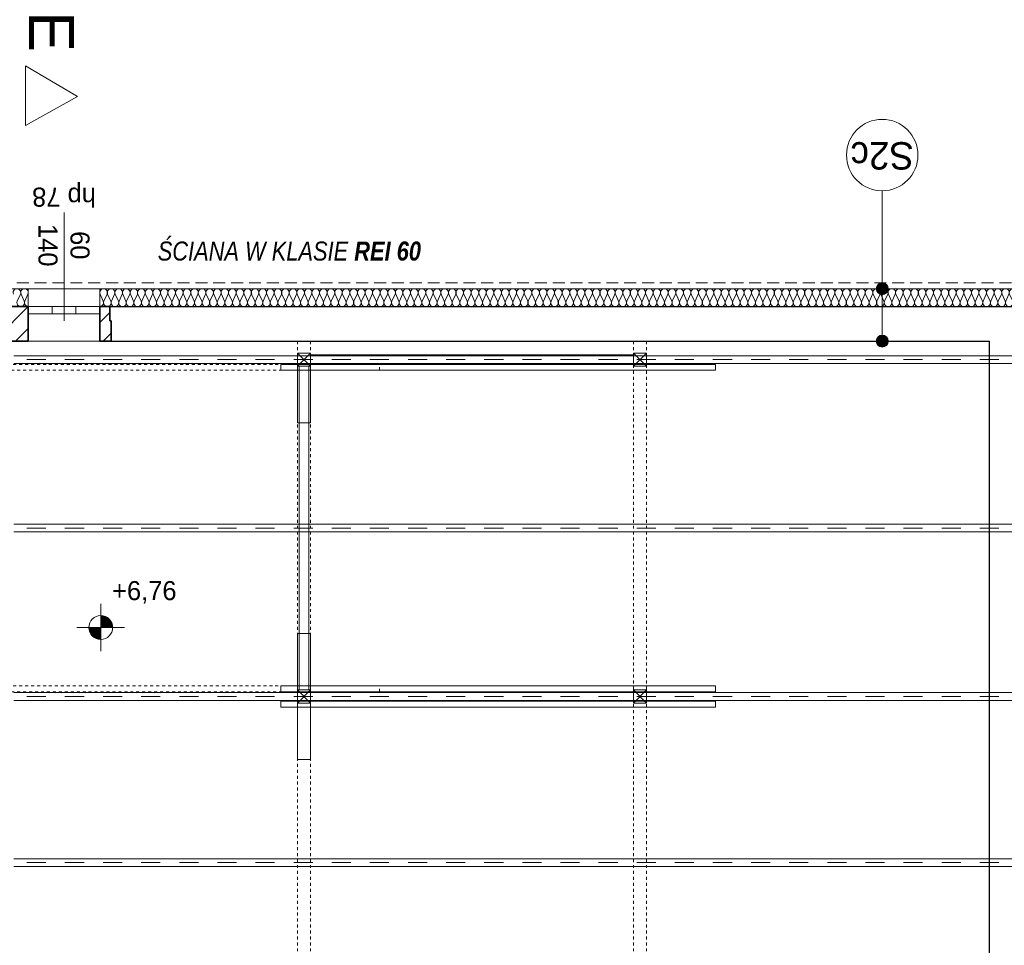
# Model space of a CAD drawing. Extents: x -515158 to -464725, y 20769 to 114053.
# Tile 68 of 69: x -480436 to -472170, y 106261 to 114035. Entities that reach past the tile are written whole.
import ezdxf

# ---------------------------------------------------------------- set-up
doc = ezdxf.new("R2010")
doc.units = 0
doc.header["$MEASUREMENT"] = 0
for name, pattern in [('Hidden Line', [50, 25, -25]), ('Krawędzie ukryte', [150, 100, -50]), ('Przerywana', [320, 160, -160])]:
    doc.linetypes.add(name, pattern=pattern)
for name, color, linetype, lineweight in [('#podkład', 252, 'Continuous', 9), ('Arch ocieplenie_Nr_Pióra__44', 252, 'Continuous', 9), ('Arch okna_Nr_Pióra__9', 252, 'Continuous', 9), ('Arch opisy_Nr_Pióra__1', 252, 'Continuous', 25), ('Arch opisy_Nr_Pióra__21', 252, 'Continuous', 9), ('Arch wykończenie_Nr_Pióra__3', 252, 'Continuous', 18), ('Arch zmurowania_Nr_Pióra__21', 252, 'Continuous', 9), ('Arch zmurowania_Nr_Pióra__27', 252, 'Continuous', 35), ('INWENT DACH_Nr_Pióra__21', 252, 'Continuous', 9), ('INWENT KONST. DREWNIANA_Nr_Pióra__2', 252, 'Continuous', 13), ('INWENT KONST. DREWNIANA_Nr_Pióra__21', 252, 'Continuous', 9), ('INWENT OPISY_Nr_Pióra__21', 252, 'Continuous', 9), ('INWENT OPISY_Nr_Pióra__41', 252, 'Continuous', 15), ('INWENT RZĘDNE_Nr_Pióra__21', 252, 'Continuous', 9), ('INWENT WYMIARY_Nr_Pióra__21', 252, 'Continuous', 9), ('INWENT. OKNA_Nr_Pióra__21', 252, 'Continuous', 9), ('INWENT. OKNA_Nr_Pióra__5', 252, 'Continuous', 13), ('INWENT.ŚCIANY_Nr_Pióra__1', 252, 'Continuous', 25), ('INWENT.ŚCIANY_Nr_Pióra__21', 252, 'Continuous', 9)]:
    doc.layers.add(name, color=color, linetype=linetype, lineweight=lineweight)
for name, color, linetype in [('Arch ocieplenie', 252, 'Continuous'), ('Arch opisy', 252, 'Continuous'), ('Arch zmurowania', 252, 'Continuous'), ('INWENT RZĘDNE', 252, 'Continuous')]:
    doc.layers.add(name, color=color, linetype=linetype)
doc.styles.add('GENERATED_STYLE_1', font='txt')
doc.styles.add('GENERATED_STYLE_3', font='txt')
doc.styles.add('GENERATED_STYLE_7', font='txt')
pattern_1 = [(45, (0, 0), (-91.923878, 91.923878), [])]

# ---------------------------------------------------------------- blocks, each defined once
blk = doc.blocks.new('Linia_168', base_point=(-473194.6, 115087.6))
at = {"layer": 'Arch opisy_Nr_Pióra__21', "linetype": 'Continuous'}
blk.add_line((-473194.6, 115087.6), (-473194.6, 115910.2), dxfattribs=at)
blk.add_circle((-473194.6, 116210.2), 300, dxfattribs=at)
blk = doc.blocks.new('Linia_167', base_point=(-473194.6, 114647.5))
at = {"layer": 'Arch opisy_Nr_Pióra__21', "linetype": 'Continuous'}
for points in [[(-473144.6, 115087.6), (-473148.4, 115106.8), (-473159.3, 115123), (-473175.5, 115133.8), (-473194.6, 115137.6), (-473213.7, 115133.8), (-473230, 115123), (-473240.8, 115106.8), (-473244.6, 115087.6), (-473240.8, 115068.5), (-473230, 115052.3), (-473213.7, 115041.4), (-473194.6, 115037.6), (-473175.5, 115041.4), (-473159.3, 115052.3), (-473148.4, 115068.5)], [(-473144.6, 114647.5), (-473148.4, 114666.6), (-473159.3, 114682.8), (-473175.5, 114693.7), (-473194.6, 114697.5), (-473213.7, 114693.7), (-473230, 114682.8), (-473240.8, 114666.6), (-473244.6, 114647.5), (-473240.8, 114628.4), (-473230, 114612.1), (-473213.7, 114601.3), (-473194.6, 114597.5), (-473175.5, 114601.3), (-473159.3, 114612.1), (-473148.4, 114628.4)]]:
    blk.add_hatch(color=256, dxfattribs=at).paths.add_polyline_path(points, flags=0)
blk.add_line((-473194.6, 114697.5), (-473194.6, 115037.6), dxfattribs=at)
for centre in [(-473194.6, 115087.6), (-473194.6, 114647.5)]:
    blk.add_circle(centre, 50, dxfattribs=at)
blk = doc.blocks.new('Koty wysokościowe_51', base_point=(-479755.6, 112242.3))
at = {"layer": 'INWENT RZĘDNE_Nr_Pióra__21', "linetype": 'Continuous'}
for points in [[(-479755.6, 112242.3), (-479655.6, 112242.3), (-479663.3, 112280.5), (-479684.9, 112313), (-479717.4, 112334.6), (-479755.6, 112342.3)], [(-479755.6, 112242.3), (-479855.6, 112242.3), (-479848, 112204), (-479826.4, 112171.5), (-479793.9, 112149.9), (-479755.6, 112142.3)]]:
    blk.add_hatch(color=256, dxfattribs=at).paths.add_polyline_path(points, flags=0)
for p, q in [((-479755.6, 112042.3), (-479755.6, 112442.3)), ((-479955.6, 112242.3), (-479555.6, 112242.3))]:
    blk.add_line(p, q, dxfattribs=at)
blk.add_circle((-479755.6, 112242.3), 100, dxfattribs=at)
at = {"layer": 'INWENT RZĘDNE_Nr_Pióra__21', "insert": (-479660.3, 112442.3), "char_height": 160, "attachment_point": 7, "style": 'GENERATED_STYLE_3'}
blk.add_mtext('{+6,76}', dxfattribs=at)
blk = doc.blocks.new('Ściana_42', base_point=(-479678.7, 114647.5))
at = {"layer": 'Arch zmurowania_Nr_Pióra__21', "linetype": 'Continuous'}
h = blk.add_hatch(dxfattribs=at)
h.set_pattern_fill('Common_Brick', color=256, style=0, pattern_type=2)
h.set_pattern_definition(pattern_1)
h.paths.add_polyline_path([(-479678.7, 114937.5), (-479763.7, 114937.5), (-479763.7, 114647.5), (-479678.7, 114647.5)], flags=0)
at = {"layer": 'Arch zmurowania_Nr_Pióra__27', "linetype": 'Continuous'}
for p, q in [((-479678.7, 114937.5), (-479763.7, 114937.5)), ((-479763.7, 114937.5), (-479763.7, 114647.5)), ((-479678.7, 114817.5), (-479678.7, 114937.5)), ((-479763.7, 114647.5), (-479678.7, 114647.5))]:
    blk.add_line(p, q, dxfattribs=at)
blk = doc.blocks.new('Ściana_41', base_point=(-479668.7, 114647.5))
at = {"layer": 'Arch zmurowania_Nr_Pióra__21', "linetype": 'Continuous'}
h = blk.add_hatch(dxfattribs=at)
h.set_pattern_fill('Common_Brick', color=256, style=0, pattern_type=2)
h.set_pattern_definition(pattern_1)
h.paths.add_polyline_path([(-479668.7, 114817.5), (-479678.7, 114817.5), (-479678.7, 114647.5), (-479668.7, 114647.5)], flags=0)
at = {"layer": 'Arch zmurowania_Nr_Pióra__27', "linetype": 'Continuous'}
for p, q in [((-479668.7, 114817.5), (-479678.7, 114817.5)), ((-479668.7, 114647.5), (-479668.7, 114817.5)), ((-479678.7, 114647.5), (-479668.7, 114647.5))]:
    blk.add_line(p, q, dxfattribs=at)
blk = doc.blocks.new('Ściana_40', base_point=(-481158.7, 114647.5))
at = {"layer": 'Arch zmurowania_Nr_Pióra__21', "linetype": 'Continuous'}
h = blk.add_hatch(dxfattribs=at)
h.set_pattern_fill('Common_Brick', color=256, style=0, pattern_type=2)
h.set_pattern_definition(pattern_1)
h.paths.add_polyline_path([(-481158.7, 114647.5), (-480363.7, 114647.5), (-480363.7, 114937.5), (-481158.7, 114937.5)], flags=0)
at = {"layer": 'Arch zmurowania_Nr_Pióra__27', "linetype": 'Continuous'}
for p, q in [((-480363.7, 114937.5), (-481158.7, 114937.5)), ((-481158.7, 114937.5), (-481158.7, 114817.5)), ((-480363.7, 114647.5), (-480363.7, 114937.5)), ((-481158.7, 114647.5), (-480363.7, 114647.5))]:
    blk.add_line(p, q, dxfattribs=at)
blk = doc.blocks.new('Izolacja cieplna 14_240', base_point=(-489098.3, 114937.6))
at = {"layer": 'Arch ocieplenie_Nr_Pióra__44', "linetype": 'Continuous'}
for p, q in [((-480456.6, 114982.3), (-480430.1, 115042.9)), ((-480424.7, 115042.9), (-480398.2, 114982.3)), ((-480392.9, 114982.3), (-480366.3, 115042.9))]:
    blk.add_line(p, q, dxfattribs=at)
for centre, start_param, end_param in [((-480459.3, 115055.7), 4.299595, 8.266775), ((-480395.5, 115055.7), 4.299595, 8.266775), ((-480427.4, 114969.5), 1.158004, 5.125183), ((-480363.7, 114969.5), 1.158004, 3.141593)]:
    blk.add_ellipse(centre, major_axis=(0, 31.9), ratio=0.999266, start_param=start_param, end_param=end_param, dxfattribs=at)
blk = doc.blocks.new('Izolacja cieplna 14_239', base_point=(-479763.7, 114937.6))
at = {"layer": 'Arch ocieplenie_Nr_Pióra__44', "linetype": 'Continuous'}
for p, q in [((-479761, 115042.9), (-479734.5, 114982.3)), ((-479729.2, 114982.3), (-479702.7, 115042.9)), ((-479697.4, 115042.9), (-479670.9, 114982.3)), ((-479665.6, 114982.3), (-479639.1, 115042.9)), ((-479633.7, 115042.9), (-479607.3, 114982.3)), ((-479601.9, 114982.3), (-479575.4, 115042.9)), ((-479570.1, 115042.9), (-479543.6, 114982.3)), ((-479538.3, 114982.3), (-479511.8, 115042.9)), ((-479506.5, 115042.9), (-479480, 114982.3)), ((-479474.7, 114982.3), (-479448.2, 115042.9)), ((-479442.8, 115042.9), (-479416.4, 114982.3)), ((-479411, 114982.3), (-479384.6, 115042.9)), ((-479379.2, 115042.9), (-479352.7, 114982.3)), ((-479347.4, 114982.3), (-479320.9, 115042.9)), ((-479315.6, 115042.9), (-479289.1, 114982.3)), ((-479283.8, 114982.3), (-479257.3, 115042.9)), ((-479251.9, 115042.9), (-479225.5, 114982.3)), ((-479220.1, 114982.3), (-479193.7, 115042.9)), ((-479188.3, 115042.9), (-479161.8, 114982.3)), ((-479156.5, 114982.3), (-479130, 115042.9)), ((-479124.7, 115042.9), (-479098.2, 114982.3)), ((-479092.9, 114982.3), (-479066.4, 115042.9)), ((-479061, 115042.9), (-479034.6, 114982.3)), ((-479029.2, 114982.3), (-479002.8, 115042.9)), ((-478997.4, 115042.9), (-478970.9, 114982.3)), ((-478965.6, 114982.3), (-478939.1, 115042.9)), ((-478933.8, 115042.9), (-478907.3, 114982.3)), ((-478902, 114982.3), (-478875.5, 115042.9)), ((-478870.2, 115042.9), (-478843.7, 114982.3)), ((-478838.3, 114982.3), (-478811.9, 115042.9)), ((-478806.5, 115042.9), (-478780, 114982.3)), ((-478774.7, 114982.3), (-478748.2, 115042.9)), ((-478742.9, 115042.9), (-478716.4, 114982.3)), ((-478711.1, 114982.3), (-478684.6, 115042.9)), ((-478679.3, 115042.9), (-478652.8, 114982.3)), ((-478647.4, 114982.3), (-478621, 115042.9)), ((-478615.6, 115042.9), (-478589.2, 114982.3)), ((-478583.8, 114982.3), (-478557.3, 115042.9)), ((-478552, 115042.9), (-478525.5, 114982.3)), ((-478520.2, 114982.3), (-478493.7, 115042.9)), ((-478488.4, 115042.9), (-478461.9, 114982.3)), ((-478456.5, 114982.3), (-478430.1, 115042.9)), ((-478424.7, 115042.9), (-478398.3, 114982.3)), ((-478392.9, 114982.3), (-478366.4, 115042.9)), ((-478361.1, 115042.9), (-478334.6, 114982.3)), ((-478329.3, 114982.3), (-478302.8, 115042.9)), ((-478297.5, 115042.9), (-478271, 114982.3)), ((-478265.7, 114982.3), (-478239.2, 115042.9)), ((-478233.8, 115042.9), (-478207.4, 114982.3)), ((-478202, 114982.3), (-478175.5, 115042.9)), ((-478170.2, 115042.9), (-478143.7, 114982.3)), ((-478138.4, 114982.3), (-478111.9, 115042.9)), ((-478106.6, 115042.9), (-478080.1, 114982.3)), ((-478074.8, 114982.3), (-478048.3, 115042.9)), ((-478042.9, 115042.9), (-478016.5, 114982.3)), ((-478011.1, 114982.3), (-477984.7, 115042.9)), ((-477979.3, 115042.9), (-477952.8, 114982.3)), ((-477947.5, 114982.3), (-477921, 115042.9)), ((-477915.7, 115042.9), (-477889.2, 114982.3)), ((-477883.9, 114982.3), (-477857.4, 115042.9)), ((-477852, 115042.9), (-477825.6, 114982.3)), ((-477820.2, 114982.3), (-477793.8, 115042.9)), ((-477788.4, 115042.9), (-477761.9, 114982.3)), ((-477756.6, 114982.3), (-477730.1, 115042.9)), ((-477724.8, 115042.9), (-477698.3, 114982.3)), ((-477693, 114982.3), (-477666.5, 115042.9)), ((-477661.1, 115042.9), (-477634.7, 114982.3)), ((-477629.3, 114982.3), (-477602.9, 115042.9)), ((-477597.5, 115042.9), (-477571, 114982.3)), ((-477565.7, 114982.3), (-477539.2, 115042.9)), ((-477533.9, 115042.9), (-477507.4, 114982.3)), ((-477502.1, 114982.3), (-477475.6, 115042.9)), ((-477470.3, 115042.9), (-477443.8, 114982.3)), ((-477438.4, 114982.3), (-477412, 115042.9)), ((-477406.6, 115042.9), (-477380.1, 114982.3)), ((-477374.8, 114982.3), (-477348.3, 115042.9)), ((-477343, 115042.9), (-477316.5, 114982.3)), ((-477311.2, 114982.3), (-477284.7, 115042.9)), ((-477279.4, 115042.9), (-477252.9, 114982.3)), ((-477247.5, 114982.3), (-477221.1, 115042.9)), ((-477215.7, 115042.9), (-477189.3, 114982.3)), ((-477183.9, 114982.3), (-477157.4, 115042.9)), ((-477152.1, 115042.9), (-477125.6, 114982.3)), ((-477120.3, 114982.3), (-477093.8, 115042.9)), ((-477088.5, 115042.9), (-477062, 114982.3)), ((-477056.6, 114982.3), (-477030.2, 115042.9)), ((-477024.8, 115042.9), (-476998.4, 114982.3)), ((-476993, 114982.3), (-476966.5, 115042.9)), ((-476961.2, 115042.9), (-476934.7, 114982.3)), ((-476929.4, 114982.3), (-476902.9, 115042.9)), ((-476897.6, 115042.9), (-476871.1, 114982.3)), ((-476865.8, 114982.3), (-476839.3, 115042.9)), ((-476833.9, 115042.9), (-476807.5, 114982.3)), ((-476802.1, 114982.3), (-476775.6, 115042.9)), ((-476770.3, 115042.9), (-476743.8, 114982.3)), ((-476738.5, 114982.3), (-476712, 115042.9)), ((-476706.7, 115042.9), (-476680.2, 114982.3)), ((-476674.9, 114982.3), (-476648.4, 115042.9)), ((-476643, 115042.9), (-476616.6, 114982.3)), ((-476611.2, 114982.3), (-476584.8, 115042.9)), ((-476579.4, 115042.9), (-476552.9, 114982.3)), ((-476547.6, 114982.3), (-476521.1, 115042.9)), ((-476515.8, 115042.9), (-476489.3, 114982.3)), ((-476484, 114982.3), (-476457.5, 115042.9)), ((-476452.1, 115042.9), (-476425.7, 114982.3)), ((-476420.3, 114982.3), (-476393.9, 115042.9)), ((-476388.5, 115042.9), (-476362, 114982.3)), ((-476356.7, 114982.3), (-476330.2, 115042.9)), ((-476324.9, 115042.9), (-476298.4, 114982.3)), ((-476293.1, 114982.3), (-476266.6, 115042.9)), ((-476261.2, 115042.9), (-476234.8, 114982.3)), ((-476229.4, 114982.3), (-476203, 115042.9)), ((-476197.6, 115042.9), (-476171.1, 114982.3)), ((-476165.8, 114982.3), (-476139.3, 115042.9)), ((-476134, 115042.9), (-476107.5, 114982.3)), ((-476102.2, 114982.3), (-476075.7, 115042.9)), ((-476070.4, 115042.9), (-476043.9, 114982.3)), ((-476038.5, 114982.3), (-476012.1, 115042.9)), ((-476006.7, 115042.9), (-475980.3, 114982.3)), ((-475974.9, 114982.3), (-475948.4, 115042.9)), ((-475943.1, 115042.9), (-475916.6, 114982.3)), ((-475911.3, 114982.3), (-475884.8, 115042.9)), ((-475879.5, 115042.9), (-475853, 114982.3)), ((-475847.6, 114982.3), (-475821.2, 115042.9)), ((-475815.8, 115042.9), (-475789.4, 114982.3)), ((-475784, 114982.3), (-475757.5, 115042.9)), ((-475752.2, 115042.9), (-475725.7, 114982.3)), ((-475720.4, 114982.3), (-475693.9, 115042.9)), ((-475688.6, 115042.9), (-475662.1, 114982.3)), ((-475656.7, 114982.3), (-475630.3, 115042.9)), ((-475624.9, 115042.9), (-475598.5, 114982.3)), ((-475593.1, 114982.3), (-475566.6, 115042.9)), ((-475561.3, 115042.9), (-475534.8, 114982.3)), ((-475529.5, 114982.3), (-475503, 115042.9)), ((-475497.7, 115042.9), (-475471.2, 114982.3)), ((-475465.9, 114982.3), (-475439.4, 115042.9)), ((-475434, 115042.9), (-475407.6, 114982.3)), ((-475402.2, 114982.3), (-475375.7, 115042.9)), ((-475370.4, 115042.9), (-475343.9, 114982.3)), ((-475338.6, 114982.3), (-475312.1, 115042.9)), ((-475306.8, 115042.9), (-475280.3, 114982.3)), ((-475275, 114982.3), (-475248.5, 115042.9)), ((-475243.1, 115042.9), (-475216.7, 114982.3)), ((-475211.3, 114982.3), (-475184.9, 115042.9)), ((-475179.5, 115042.9), (-475153, 114982.3)), ((-475147.7, 114982.3), (-475121.2, 115042.9)), ((-475115.9, 115042.9), (-475089.4, 114982.3)), ((-475084.1, 114982.3), (-475057.6, 115042.9)), ((-475052.2, 115042.9), (-475025.8, 114982.3)), ((-475020.4, 114982.3), (-474994, 115042.9)), ((-474988.6, 115042.9), (-474962.1, 114982.3)), ((-474956.8, 114982.3), (-474930.3, 115042.9)), ((-474925, 115042.9), (-474898.5, 114982.3)), ((-474893.2, 114982.3), (-474866.7, 115042.9)), ((-474861.3, 115042.9), (-474834.9, 114982.3)), ((-474829.5, 114982.3), (-474803.1, 115042.9)), ((-474797.7, 115042.9), (-474771.2, 114982.3)), ((-474765.9, 114982.3), (-474739.4, 115042.9)), ((-474734.1, 115042.9), (-474707.6, 114982.3)), ((-474702.3, 114982.3), (-474675.8, 115042.9)), ((-474670.5, 115042.9), (-474644, 114982.3)), ((-474638.6, 114982.3), (-474612.2, 115042.9)), ((-474606.8, 115042.9), (-474580.4, 114982.3)), ((-474575, 114982.3), (-474548.5, 115042.9)), ((-474543.2, 115042.9), (-474516.7, 114982.3)), ((-474511.4, 114982.3), (-474484.9, 115042.9)), ((-474479.6, 115042.9), (-474453.1, 114982.3)), ((-474447.7, 114982.3), (-474421.3, 115042.9)), ((-474415.9, 115042.9), (-474389.5, 114982.3)), ((-474384.1, 114982.3), (-474357.6, 115042.9)), ((-474352.3, 115042.9), (-474325.8, 114982.3)), ((-474320.5, 114982.3), (-474294, 115042.9)), ((-474288.7, 115042.9), (-474262.2, 114982.3)), ((-474256.8, 114982.3), (-474230.4, 115042.9)), ((-474225, 115042.9), (-474198.6, 114982.3)), ((-474193.2, 114982.3), (-474166.7, 115042.9)), ((-474161.4, 115042.9), (-474134.9, 114982.3)), ((-474129.6, 114982.3), (-474103.1, 115042.9)), ((-474097.8, 115042.9), (-474071.3, 114982.3)), ((-474066, 114982.3), (-474039.5, 115042.9)), ((-474034.1, 115042.9), (-474007.7, 114982.3)), ((-474002.3, 114982.3), (-473975.8, 115042.9)), ((-473970.5, 115042.9), (-473944, 114982.3)), ((-473938.7, 114982.3), (-473912.2, 115042.9)), ((-473906.9, 115042.9), (-473880.4, 114982.3)), ((-473875.1, 114982.3), (-473848.6, 115042.9)), ((-473843.2, 115042.9), (-473816.8, 114982.3)), ((-473811.4, 114982.3), (-473785, 115042.9)), ((-473779.6, 115042.9), (-473753.1, 114982.3)), ((-473747.8, 114982.3), (-473721.3, 115042.9)), ((-473716, 115042.9), (-473689.5, 114982.3)), ((-473684.2, 114982.3), (-473657.7, 115042.9)), ((-473652.3, 115042.9), (-473625.9, 114982.3)), ((-473620.5, 114982.3), (-473594.1, 115042.9)), ((-473588.7, 115042.9), (-473562.2, 114982.3)), ((-473556.9, 114982.3), (-473530.4, 115042.9)), ((-473525.1, 115042.9), (-473498.6, 114982.3)), ((-473493.3, 114982.3), (-473466.8, 115042.9)), ((-473461.4, 115042.9), (-473435, 114982.3)), ((-473429.6, 114982.3), (-473403.2, 115042.9)), ((-473397.8, 115042.9), (-473371.3, 114982.3)), ((-473366, 114982.3), (-473339.5, 115042.9)), ((-473334.2, 115042.9), (-473307.7, 114982.3)), ((-473302.4, 114982.3), (-473275.9, 115042.9)), ((-473270.6, 115042.9), (-473244.1, 114982.3)), ((-473238.7, 114982.3), (-473212.3, 115042.9)), ((-473206.9, 115042.9), (-473180.5, 114982.3)), ((-473175.1, 114982.3), (-473148.6, 115042.9)), ((-473143.3, 115042.9), (-473116.8, 114982.3)), ((-473111.5, 114982.3), (-473085, 115042.9)), ((-473079.7, 115042.9), (-473053.2, 114982.3)), ((-473047.8, 114982.3), (-473021.4, 115042.9)), ((-473016, 115042.9), (-472989.6, 114982.3)), ((-472984.2, 114982.3), (-472957.7, 115042.9)), ((-472952.4, 115042.9), (-472925.9, 114982.3)), ((-472920.6, 114982.3), (-472894.1, 115042.9)), ((-472888.8, 115042.9), (-472862.3, 114982.3)), ((-472856.9, 114982.3), (-472830.5, 115042.9)), ((-472825.1, 115042.9), (-472798.7, 114982.3)), ((-472793.3, 114982.3), (-472766.8, 115042.9)), ((-472761.5, 115042.9), (-472735, 114982.3)), ((-472729.7, 114982.3), (-472703.2, 115042.9)), ((-472697.9, 115042.9), (-472671.4, 114982.3)), ((-472666.1, 114982.3), (-472639.6, 115042.9)), ((-472634.2, 115042.9), (-472607.8, 114982.3)), ((-472602.4, 114982.3), (-472575.9, 115042.9)), ((-472570.6, 115042.9), (-472544.1, 114982.3)), ((-472538.8, 114982.3), (-472512.3, 115042.9)), ((-472507, 115042.9), (-472480.5, 114982.3)), ((-472475.2, 114982.3), (-472448.7, 115042.9)), ((-472443.3, 115042.9), (-472416.9, 114982.3)), ((-472411.5, 114982.3), (-472385.1, 115042.9)), ((-472379.7, 115042.9), (-472353.2, 114982.3)), ((-472347.9, 114982.3), (-472321.4, 115042.9)), ((-472316.1, 115042.9), (-472289.6, 114982.3)), ((-472284.3, 114982.3), (-472257.8, 115042.9)), ((-472252.4, 115042.9), (-472226, 114982.3)), ((-472220.6, 114982.3), (-472194.2, 115042.9)), ((-472188.8, 115042.9), (-472162.3, 114982.3)), ((-472157, 114982.3), (-472130.5, 115042.9)), ((-472125.2, 115042.9), (-472098.7, 114982.3)), ((-472093.4, 114982.3), (-472066.9, 115042.9)), ((-472061.5, 115042.9), (-472035.1, 114982.3)), ((-472029.7, 114982.3), (-472003.3, 115042.9)), ((-471997.9, 115042.9), (-471971.4, 114982.3)), ((-471966.1, 114982.3), (-471939.6, 115042.9)), ((-471934.3, 115042.9), (-471907.8, 114982.3)), ((-471902.5, 114982.3), (-471876, 115042.9))]:
    blk.add_line(p, q, dxfattribs=at)
for centre, start_param, end_param in [((-479731.9, 115055.7), 4.299595, 8.266775), ((-479668.2, 115055.7), 4.299595, 8.266775), ((-479604.6, 115055.7), 4.299595, 8.266775), ((-479541, 115055.7), 4.299595, 8.266775), ((-479477.3, 115055.7), 4.299595, 8.266775), ((-479413.7, 115055.7), 4.299595, 8.266775), ((-479350.1, 115055.7), 4.299595, 8.266775), ((-479286.4, 115055.7), 4.299595, 8.266775), ((-479222.8, 115055.7), 4.299595, 8.266775), ((-479159.2, 115055.7), 4.299595, 8.266775), ((-479095.5, 115055.7), 4.299595, 8.266775), ((-479031.9, 115055.7), 4.299595, 8.266775), ((-478968.3, 115055.7), 4.299595, 8.266775), ((-478904.6, 115055.7), 4.299595, 8.266775), ((-478841, 115055.7), 4.299595, 8.266775), ((-478777.4, 115055.7), 4.299595, 8.266775), ((-478713.7, 115055.7), 4.299595, 8.266775), ((-478650.1, 115055.7), 4.299595, 8.266775), ((-478586.5, 115055.7), 4.299595, 8.266775), ((-478522.9, 115055.7), 4.299595, 8.266775), ((-478459.2, 115055.7), 4.299595, 8.266775), ((-478395.6, 115055.7), 4.299595, 8.266775), ((-478332, 115055.7), 4.299595, 8.266775), ((-478268.3, 115055.7), 4.299595, 8.266775), ((-478204.7, 115055.7), 4.299595, 8.266775), ((-478141.1, 115055.7), 4.299595, 8.266775), ((-478077.4, 115055.7), 4.299595, 8.266775), ((-478013.8, 115055.7), 4.299595, 8.266775), ((-477950.2, 115055.7), 4.299595, 8.266775), ((-477886.5, 115055.7), 4.299595, 8.266775), ((-477822.9, 115055.7), 4.299595, 8.266775), ((-477759.3, 115055.7), 4.299595, 8.266775), ((-477695.6, 115055.7), 4.299595, 8.266775), ((-477632, 115055.7), 4.299595, 8.266775), ((-477568.4, 115055.7), 4.299595, 8.266775), ((-477504.7, 115055.7), 4.299595, 8.266775), ((-477441.1, 115055.7), 4.299595, 8.266775), ((-477377.5, 115055.7), 4.299595, 8.266775), ((-477313.8, 115055.7), 4.299595, 8.266775), ((-477250.2, 115055.7), 4.299595, 8.266775), ((-477186.6, 115055.7), 4.299595, 8.266775), ((-477123, 115055.7), 4.299595, 8.266775), ((-477059.3, 115055.7), 4.299595, 8.266775), ((-476995.7, 115055.7), 4.299595, 8.266775), ((-476932.1, 115055.7), 4.299595, 8.266775), ((-476868.4, 115055.7), 4.299595, 8.266775), ((-476804.8, 115055.7), 4.299595, 8.266775), ((-476741.2, 115055.7), 4.299595, 8.266775), ((-476677.5, 115055.7), 4.299595, 8.266775), ((-476613.9, 115055.7), 4.299595, 8.266775), ((-476550.3, 115055.7), 4.299595, 8.266775), ((-476486.6, 115055.7), 4.299595, 8.266775), ((-476423, 115055.7), 4.299595, 8.266775), ((-476359.4, 115055.7), 4.299595, 8.266775), ((-476295.7, 115055.7), 4.299595, 8.266775), ((-476232.1, 115055.7), 4.299595, 8.266775), ((-476168.5, 115055.7), 4.299595, 8.266775), ((-476104.8, 115055.7), 4.299595, 8.266775), ((-476041.2, 115055.7), 4.299595, 8.266775), ((-475977.6, 115055.7), 4.299595, 8.266775), ((-475913.9, 115055.7), 4.299595, 8.266775), ((-475850.3, 115055.7), 4.299595, 8.266775), ((-475786.7, 115055.7), 4.299595, 8.266775), ((-475723.1, 115055.7), 4.299595, 8.266775), ((-475659.4, 115055.7), 4.299595, 8.266775), ((-475595.8, 115055.7), 4.299595, 8.266775), ((-475532.2, 115055.7), 4.299595, 8.266775), ((-475468.5, 115055.7), 4.299595, 8.266775), ((-475404.9, 115055.7), 4.299595, 8.266775), ((-475341.3, 115055.7), 4.299595, 8.266775), ((-475277.6, 115055.7), 4.299595, 8.266775), ((-475214, 115055.7), 4.299595, 8.266775), ((-475150.4, 115055.7), 4.299595, 8.266775), ((-475086.7, 115055.7), 4.299595, 8.266775), ((-475023.1, 115055.7), 4.299595, 8.266775), ((-474959.5, 115055.7), 4.299595, 8.266775), ((-474895.8, 115055.7), 4.299595, 8.266775), ((-474832.2, 115055.7), 4.299595, 8.266775), ((-474768.6, 115055.7), 4.299595, 8.266775), ((-474704.9, 115055.7), 4.299595, 8.266775), ((-474641.3, 115055.7), 4.299595, 8.266775), ((-474577.7, 115055.7), 4.299595, 8.266775), ((-474514, 115055.7), 4.299595, 8.266775), ((-474450.4, 115055.7), 4.299595, 8.266775), ((-474386.8, 115055.7), 4.299595, 8.266775), ((-474323.2, 115055.7), 4.299595, 8.266775), ((-474259.5, 115055.7), 4.299595, 8.266775), ((-474195.9, 115055.7), 4.299595, 8.266775), ((-474132.3, 115055.7), 4.299595, 8.266775), ((-474068.6, 115055.7), 4.299595, 8.266775), ((-474005, 115055.7), 4.299595, 8.266775), ((-473941.4, 115055.7), 4.299595, 8.266775), ((-473877.7, 115055.7), 4.299595, 8.266775), ((-473814.1, 115055.7), 4.299595, 8.266775), ((-473750.5, 115055.7), 4.299595, 8.266775), ((-473686.8, 115055.7), 4.299595, 8.266775), ((-473623.2, 115055.7), 4.299595, 8.266775), ((-473559.6, 115055.7), 4.299595, 8.266775), ((-473495.9, 115055.7), 4.299595, 8.266775), ((-473432.3, 115055.7), 4.299595, 8.266775), ((-473368.7, 115055.7), 4.299595, 8.266775), ((-473305, 115055.7), 4.299595, 8.266775), ((-473241.4, 115055.7), 4.299595, 8.266775), ((-473177.8, 115055.7), 4.299595, 8.266775), ((-473114.1, 115055.7), 4.299595, 8.266775), ((-473050.5, 115055.7), 4.299595, 8.266775), ((-472986.9, 115055.7), 4.299595, 8.266775), ((-472923.3, 115055.7), 4.299595, 8.266775), ((-472859.6, 115055.7), 4.299595, 8.266775), ((-472796, 115055.7), 4.299595, 8.266775), ((-472732.4, 115055.7), 4.299595, 8.266775), ((-472668.7, 115055.7), 4.299595, 8.266775), ((-472605.1, 115055.7), 4.299595, 8.266775), ((-472541.5, 115055.7), 4.299595, 8.266775), ((-472477.8, 115055.7), 4.299595, 8.266775), ((-472414.2, 115055.7), 4.299595, 8.266775), ((-472350.6, 115055.7), 4.299595, 8.266775), ((-472286.9, 115055.7), 4.299595, 8.266775), ((-472223.3, 115055.7), 4.299595, 8.266775), ((-472159.7, 115055.7), 4.299595, 8.266775), ((-472096, 115055.7), 4.299595, 8.266775), ((-472032.4, 115055.7), 4.299595, 8.266775), ((-471968.8, 115055.7), 4.299595, 8.266775), ((-471905.1, 115055.7), 4.299595, 8.266775), ((-479763.7, 114969.5), 3.141593, 5.125182), ((-479700, 114969.5), 1.158004, 5.125183), ((-479636.4, 114969.5), 1.158004, 5.125183), ((-479572.8, 114969.5), 1.158004, 5.125183), ((-479509.1, 114969.5), 1.158004, 5.125183), ((-479445.5, 114969.5), 1.158004, 5.125183), ((-479381.9, 114969.5), 1.158004, 5.125183), ((-479318.2, 114969.5), 1.158004, 5.125183), ((-479254.6, 114969.5), 1.158004, 5.125183), ((-479191, 114969.5), 1.158004, 5.125183), ((-479127.4, 114969.5), 1.158004, 5.125183), ((-479063.7, 114969.5), 1.158004, 5.125183), ((-479000.1, 114969.5), 1.158004, 5.125183), ((-478936.5, 114969.5), 1.158004, 5.125183), ((-478872.8, 114969.5), 1.158004, 5.125183), ((-478809.2, 114969.5), 1.158004, 5.125183), ((-478745.6, 114969.5), 1.158004, 5.125183), ((-478681.9, 114969.5), 1.158004, 5.125183), ((-478618.3, 114969.5), 1.158004, 5.125183), ((-478554.7, 114969.5), 1.158004, 5.125183), ((-478491, 114969.5), 1.158004, 5.125183), ((-478427.4, 114969.5), 1.158004, 5.125183), ((-478363.8, 114969.5), 1.158004, 5.125183), ((-478300.1, 114969.5), 1.158004, 5.125183), ((-478236.5, 114969.5), 1.158004, 5.125183), ((-478172.9, 114969.5), 1.158004, 5.125183), ((-478109.2, 114969.5), 1.158004, 5.125183), ((-478045.6, 114969.5), 1.158004, 5.125183), ((-477982, 114969.5), 1.158004, 5.125183), ((-477918.3, 114969.5), 1.158004, 5.125183), ((-477854.7, 114969.5), 1.158004, 5.125183), ((-477791.1, 114969.5), 1.158004, 5.125183), ((-477727.5, 114969.5), 1.158004, 5.125183), ((-477663.8, 114969.5), 1.158004, 5.125183), ((-477600.2, 114969.5), 1.158004, 5.125183), ((-477536.6, 114969.5), 1.158004, 5.125183), ((-477472.9, 114969.5), 1.158004, 5.125183), ((-477409.3, 114969.5), 1.158004, 5.125183), ((-477345.7, 114969.5), 1.158004, 5.125183), ((-477282, 114969.5), 1.158004, 5.125183), ((-477218.4, 114969.5), 1.158004, 5.125183), ((-477154.8, 114969.5), 1.158004, 5.125183), ((-477091.1, 114969.5), 1.158004, 5.125183), ((-477027.5, 114969.5), 1.158004, 5.125183), ((-476963.9, 114969.5), 1.158004, 5.125183), ((-476900.2, 114969.5), 1.158004, 5.125183), ((-476836.6, 114969.5), 1.158004, 5.125183), ((-476773, 114969.5), 1.158004, 5.125183), ((-476709.3, 114969.5), 1.158004, 5.125183), ((-476645.7, 114969.5), 1.158004, 5.125183), ((-476582.1, 114969.5), 1.158004, 5.125183), ((-476518.4, 114969.5), 1.158004, 5.125183), ((-476454.8, 114969.5), 1.158004, 5.125183), ((-476391.2, 114969.5), 1.158004, 5.125183), ((-476327.6, 114969.5), 1.158004, 5.125183), ((-476263.9, 114969.5), 1.158004, 5.125183), ((-476200.3, 114969.5), 1.158004, 5.125183), ((-476136.7, 114969.5), 1.158004, 5.125183), ((-476073, 114969.5), 1.158004, 5.125183), ((-476009.4, 114969.5), 1.158004, 5.125183), ((-475945.8, 114969.5), 1.158004, 5.125183), ((-475882.1, 114969.5), 1.158004, 5.125183), ((-475818.5, 114969.5), 1.158004, 5.125183), ((-475754.9, 114969.5), 1.158004, 5.125183), ((-475691.2, 114969.5), 1.158004, 5.125183), ((-475627.6, 114969.5), 1.158004, 5.125183), ((-475564, 114969.5), 1.158004, 5.125183), ((-475500.3, 114969.5), 1.158004, 5.125183), ((-475436.7, 114969.5), 1.158004, 5.125183), ((-475373.1, 114969.5), 1.158004, 5.125183), ((-475309.4, 114969.5), 1.158004, 5.125183), ((-475245.8, 114969.5), 1.158004, 5.125183), ((-475182.2, 114969.5), 1.158004, 5.125183), ((-475118.5, 114969.5), 1.158004, 5.125183), ((-475054.9, 114969.5), 1.158004, 5.125183), ((-474991.3, 114969.5), 1.158004, 5.125183), ((-474927.7, 114969.5), 1.158004, 5.125183), ((-474864, 114969.5), 1.158004, 5.125183), ((-474800.4, 114969.5), 1.158004, 5.125183), ((-474736.8, 114969.5), 1.158004, 5.125183), ((-474673.1, 114969.5), 1.158004, 5.125183), ((-474609.5, 114969.5), 1.158004, 5.125183), ((-474545.9, 114969.5), 1.158004, 5.125183), ((-474482.2, 114969.5), 1.158004, 5.125183), ((-474418.6, 114969.5), 1.158004, 5.125183), ((-474355, 114969.5), 1.158004, 5.125183), ((-474291.3, 114969.5), 1.158004, 5.125183), ((-474227.7, 114969.5), 1.158004, 5.125183), ((-474164.1, 114969.5), 1.158004, 5.125183), ((-474100.4, 114969.5), 1.158004, 5.125183), ((-474036.8, 114969.5), 1.158004, 5.125183), ((-473973.2, 114969.5), 1.158004, 5.125183), ((-473909.5, 114969.5), 1.158004, 5.125183), ((-473845.9, 114969.5), 1.158004, 5.125183), ((-473782.3, 114969.5), 1.158004, 5.125183), ((-473718.6, 114969.5), 1.158004, 5.125183), ((-473655, 114969.5), 1.158004, 5.125183), ((-473591.4, 114969.5), 1.158004, 5.125183), ((-473527.8, 114969.5), 1.158004, 5.125183), ((-473464.1, 114969.5), 1.158004, 5.125183), ((-473400.5, 114969.5), 1.158004, 5.125183), ((-473336.9, 114969.5), 1.158004, 5.125183), ((-473273.2, 114969.5), 1.158004, 5.125183), ((-473209.6, 114969.5), 1.158004, 5.125183), ((-473146, 114969.5), 1.158004, 5.125183), ((-473082.3, 114969.5), 1.158004, 5.125183), ((-473018.7, 114969.5), 1.158004, 5.125183), ((-472955.1, 114969.5), 1.158004, 5.125183), ((-472891.4, 114969.5), 1.158004, 5.125183), ((-472827.8, 114969.5), 1.158004, 5.125183), ((-472764.2, 114969.5), 1.158004, 5.125183), ((-472700.5, 114969.5), 1.158004, 5.125183), ((-472636.9, 114969.5), 1.158004, 5.125183), ((-472573.3, 114969.5), 1.158004, 5.125183), ((-472509.6, 114969.5), 1.158004, 5.125183), ((-472446, 114969.5), 1.158004, 5.125183), ((-472382.4, 114969.5), 1.158004, 5.125183), ((-472318.7, 114969.5), 1.158004, 5.125183), ((-472255.1, 114969.5), 1.158004, 5.125183), ((-472191.5, 114969.5), 1.158004, 5.125183), ((-472127.9, 114969.5), 1.158004, 5.125183), ((-472064.2, 114969.5), 1.158004, 5.125183), ((-472000.6, 114969.5), 1.158004, 5.125183), ((-471937, 114969.5), 1.158004, 5.125183), ((-471873.3, 114969.5), 1.158004, 3.141593)]:
    blk.add_ellipse(centre, major_axis=(0, 31.9), ratio=0.99731, start_param=start_param, end_param=end_param, dxfattribs=at)
blk = doc.blocks.new('poddasze')
at = {"layer": 'Arch okna_Nr_Pióra__9', "color": 252, "linetype": 'Continuous'}
for p, q in [((-480363.7, 111625.5), (-479763.7, 111625.5)), ((-480363.7, 111565.5), (-480363.7, 111625.5)), ((-480163.7, 111565.5), (-480163.7, 111625.5)), ((-479963.7, 111565.5), (-479963.7, 111625.5)), ((-479763.7, 111565.5), (-479763.7, 111625.5)), ((-480363.7, 111565.5), (-479763.7, 111565.5))]:
    blk.add_line(p, q, dxfattribs=at)
at = {"layer": 'Arch wykończenie_Nr_Pióra__3', "color": 252, "linetype": 'Continuous'}
for p, q in [((-480363.7, 111775.5), (-489098.3, 111775.5)), ((-480363.7, 111775.5), (-480363.7, 111625.5)), ((-479763.7, 111775.5), (-471873.3, 111775.5)), ((-479763.7, 111625.5), (-479763.7, 111775.5))]:
    blk.add_line(p, q, dxfattribs=at)
at = {"layer": 'INWENT DACH_Nr_Pióra__21', "color": 252, "linetype": 'Krawędzie ukryte'}
blk.add_line((-489460.4, 111825.5), (-471511.2, 111825.5), dxfattribs=at)
at = {"layer": 'INWENT KONST. DREWNIANA_Nr_Pióra__2', "color": 252, "linetype": 'Continuous'}
for p, q in [((-480485.8, 111213.1), (-471575.5, 111213.1)), ((-471575.5, 111148.1), (-480485.8, 111148.1)), ((-478243.3, 111140.6), (-478243.3, 111090.6)), ((-474595.5, 111140.6), (-478243.3, 111140.6)), ((-474595.5, 111140.6), (-474595.5, 111090.6)), ((-474595.5, 111090.6), (-478243.3, 111090.6)), ((-480485.8, 109798.1), (-471575.5, 109798.1)), ((-471575.5, 109733.1), (-480485.8, 109733.1)), ((-480485.8, 108383.1), (-471575.5, 108383.1)), ((-478243.3, 108440.6), (-478243.3, 108390.6)), ((-474595.5, 108440.6), (-478243.3, 108440.6)), ((-474595.5, 108390.6), (-478243.3, 108390.6)), ((-474595.5, 108440.6), (-474595.5, 108390.6)), ((-471575.5, 108318.1), (-480485.8, 108318.1)), ((-478243.3, 108310.6), (-478243.3, 108260.6)), ((-474595.5, 108310.6), (-478243.3, 108310.6)), ((-474595.5, 108310.6), (-474595.5, 108260.6)), ((-474595.5, 108260.6), (-478243.3, 108260.6)), ((-480485.8, 106988.1), (-471575.5, 106988.1)), ((-471575.5, 106923.1), (-480485.8, 106923.1))]:
    blk.add_line(p, q, dxfattribs=at)
at = {"layer": 'INWENT KONST. DREWNIANA_Nr_Pióra__2', "color": 252, "linetype": 'Hidden Line'}
for p, q in [((-477414.8, 111140.6), (-483556.8, 111140.6)), ((-477414.8, 111090.6), (-477414.8, 111140.6)), ((-483556.8, 111090.6), (-477414.8, 111090.6)), ((-477414.8, 108440.6), (-483556.8, 108440.6)), ((-483556.8, 108390.6), (-477414.8, 108390.6)), ((-477414.8, 108390.6), (-477414.8, 108440.6))]:
    blk.add_line(p, q, dxfattribs=at)
at = {"layer": 'INWENT KONST. DREWNIANA_Nr_Pióra__21', "color": 252, "linetype": 'Hidden Line'}
for p, q in [((-478103.3, 111335.5), (-478103.3, 99835.6)), ((-477993.3, 111335.5), (-477993.3, 99835.6)), ((-475283.3, 111335.5), (-475283.3, 99835.6)), ((-475173.3, 111335.5), (-475173.3, 99835.6))]:
    blk.add_line(p, q, dxfattribs=at)
at = {"layer": 'INWENT KONST. DREWNIANA_Nr_Pióra__21', "color": 252, "linetype": 'Przerywana'}
for p, q in [((-471575.5, 111180.6), (-480485.8, 111180.6)), ((-471575.5, 109765.6), (-480485.8, 109765.6)), ((-471575.5, 108350.6), (-480485.8, 108350.6)), ((-471575.5, 106955.6), (-480485.8, 106955.6))]:
    blk.add_line(p, q, dxfattribs=at)
at = {"layer": 'INWENT KONST. DREWNIANA_Nr_Pióra__21', "color": 252, "linetype": 'Continuous'}
for p, q in [((-478103.3, 111125.6), (-478103.3, 111235.6)), ((-478103.3, 111235.6), (-477993.3, 111235.6)), ((-478103.3, 111125.6), (-477993.3, 111235.6)), ((-478103.3, 111235.6), (-477993.3, 111125.6)), ((-477993.3, 111235.6), (-477993.3, 111125.6)), ((-475283.3, 111220.6), (-477993.3, 111220.6)), ((-475283.3, 111125.6), (-475283.3, 111235.6)), ((-475283.3, 111235.6), (-475173.3, 111235.6)), ((-475283.3, 111125.6), (-475173.3, 111235.6)), ((-475283.3, 111235.6), (-475173.3, 111125.6)), ((-475173.3, 111235.6), (-475173.3, 111125.6)), ((-478103.3, 110650.6), (-478103.3, 111125.6)), ((-477993.3, 111125.6), (-478103.3, 111125.6)), ((-478088.3, 108405.6), (-478088.3, 111125.6)), ((-478008.3, 108405.6), (-478008.3, 111125.6)), ((-475283.3, 111140.6), (-477993.3, 111140.6)), ((-477993.3, 110650.6), (-477993.3, 111125.6)), ((-475173.3, 111125.6), (-475283.3, 111125.6)), ((-478103.3, 110650.6), (-477993.3, 110650.6)), ((-478103.3, 108880.6), (-477993.3, 108880.6)), ((-478103.3, 108880.6), (-478103.3, 108405.6)), ((-477993.3, 108880.6), (-477993.3, 108405.6)), ((-478103.3, 108295.6), (-478103.3, 108405.6)), ((-478103.3, 108405.6), (-477993.3, 108405.6)), ((-478103.3, 108295.6), (-477993.3, 108405.6)), ((-478103.3, 108405.6), (-477993.3, 108295.6)), ((-477993.3, 108405.6), (-477993.3, 108295.6)), ((-475283.3, 108390.6), (-477993.3, 108390.6)), ((-475283.3, 108295.6), (-475283.3, 108405.6)), ((-475283.3, 108405.6), (-475173.3, 108405.6)), ((-475283.3, 108295.6), (-475173.3, 108405.6)), ((-475283.3, 108405.6), (-475173.3, 108295.6)), ((-475173.3, 108405.6), (-475173.3, 108295.6)), ((-478103.3, 107820.6), (-478103.3, 108295.6)), ((-477993.3, 108295.6), (-478103.3, 108295.6)), ((-475283.3, 108310.6), (-477993.3, 108310.6)), ((-477993.3, 107820.6), (-477993.3, 108295.6)), ((-475173.3, 108295.6), (-475283.3, 108295.6)), ((-478103.3, 107820.6), (-477993.3, 107820.6))]:
    blk.add_line(p, q, dxfattribs=at)
at = {"layer": 'INWENT OPISY_Nr_Pióra__41', "color": 252, "linetype": 'Continuous'}
for p, q in [((-479949.6, 113390.6), (-480385.8, 113646.3)), ((-480385.8, 113146.3), (-480385.8, 113646.3)), ((-480385.8, 113146.3), (-479949.6, 113390.6))]:
    blk.add_line(p, q, dxfattribs=at)
at = {"layer": 'INWENT. OKNA_Nr_Pióra__5', "color": 252, "linetype": 'Continuous'}
blk.add_line((-480063.7, 111505.5), (-480063.7, 112415.5), dxfattribs=at)
at = {"layer": 'INWENT.ŚCIANY_Nr_Pióra__1', "color": 252, "linetype": 'Continuous'}
for p, q in [((-479678.7, 111625.5), (-472023.3, 111625.5)), ((-479678.7, 111505.5), (-479678.7, 111625.5)), ((-479668.7, 111505.5), (-479678.7, 111505.5)), ((-479668.7, 111505.5), (-479668.7, 111335.5)), ((-479668.7, 111335.5), (-472293.3, 111335.5)), ((-472293.3, 99835.6), (-472293.3, 111335.5))]:
    blk.add_line(p, q, dxfattribs=at)
at = {"layer": 'INWENT.ŚCIANY_Nr_Pióra__21', "color": 252, "linetype": 'Continuous'}
for p, q in [((-480363.7, 111775.5), (-479763.7, 111775.5)), ((-479668.7, 111335.5), (-481168.7, 111335.5))]:
    blk.add_line(p, q, dxfattribs=at)
at = {"layer": 'Arch ocieplenie', "color": 252, "linetype": 'Continuous', "lineweight": 13}
for name, p in [('Izolacja cieplna 14_240', (-489098.3, 111625.6)), ('Izolacja cieplna 14_239', (-479763.7, 111625.7))]:
    blk.add_blockref(name, p, dxfattribs=at)
at = {"layer": 'Arch opisy', "color": 252, "linetype": 'Continuous'}
for name, p in [('Linia_168', (-473194.6, 111775.6)), ('Linia_167', (-473194.6, 111335.5))]:
    blk.add_blockref(name, p, dxfattribs=at)
at = {"layer": 'Arch zmurowania', "color": 252}
for name, p in [('Ściana_40', (-481158.7, 111335.5)), ('Ściana_42', (-479678.7, 111335.5)), ('Ściana_41', (-479668.7, 111335.5))]:
    blk.add_blockref(name, p, dxfattribs=at)
at = {"layer": 'INWENT RZĘDNE', "color": 252}
blk.add_blockref('Koty wysokościowe_51', (-479755.6, 108930.3), dxfattribs=at)
at = {"layer": 'Arch opisy_Nr_Pióra__1', "color": 252, "linetype": 'Continuous', "insert": (-473194.6, 112776.8), "char_height": 230, "attachment_point": 2, "rotation": 180, "style": 'GENERATED_STYLE_7'}
blk.add_mtext('{S2c}', dxfattribs=at)
at = {"layer": 'INWENT OPISY_Nr_Pióra__21', "color": 252, "linetype": 'Continuous', "insert": (-479978.8, 113935), "char_height": 380, "attachment_point": 2, "rotation": 270, "style": 'GENERATED_STYLE_7'}
blk.add_mtext('{E}', dxfattribs=at)
at = {"layer": 'INWENT WYMIARY_Nr_Pióra__21', "color": 252, "linetype": 'Continuous', "insert": (-478171.9, 112010), "char_height": 160, "attachment_point": 8, "style": 'GENERATED_STYLE_1'}
blk.add_mtext('\\A1;{\\fArial Narrow Zachodni|b0|i1|c0|p34;ŚCIANA W KLASIE \\fArial Narrow Zachodni|b1|i1|c0|p34;REI 60}', dxfattribs=at)
at = {"layer": 'INWENT. OKNA_Nr_Pióra__21', "color": 252, "linetype": 'Continuous', "insert": (-480063.7, 112464.9), "char_height": 160, "attachment_point": 2, "rotation": 180, "style": 'GENERATED_STYLE_7'}
blk.add_mtext('{hp 78}', dxfattribs=at)
at = {"layer": 'INWENT. OKNA_Nr_Pióra__21', "color": 252, "linetype": 'Continuous', "insert": (-479849.5, 112140.5), "char_height": 160, "width": 709.227, "attachment_point": 2, "rotation": 270, "line_spacing_factor": 1.007581, "style": 'GENERATED_STYLE_7'}
blk.add_mtext('{60\\P140}', dxfattribs=at)

msp = doc.modelspace()

# ---------------------------------------------------------------- block references
at = {"layer": '#podkład'}
msp.add_blockref('poddasze', (0, 0), dxfattribs=at)

doc.saveas('drawing.dxf')
